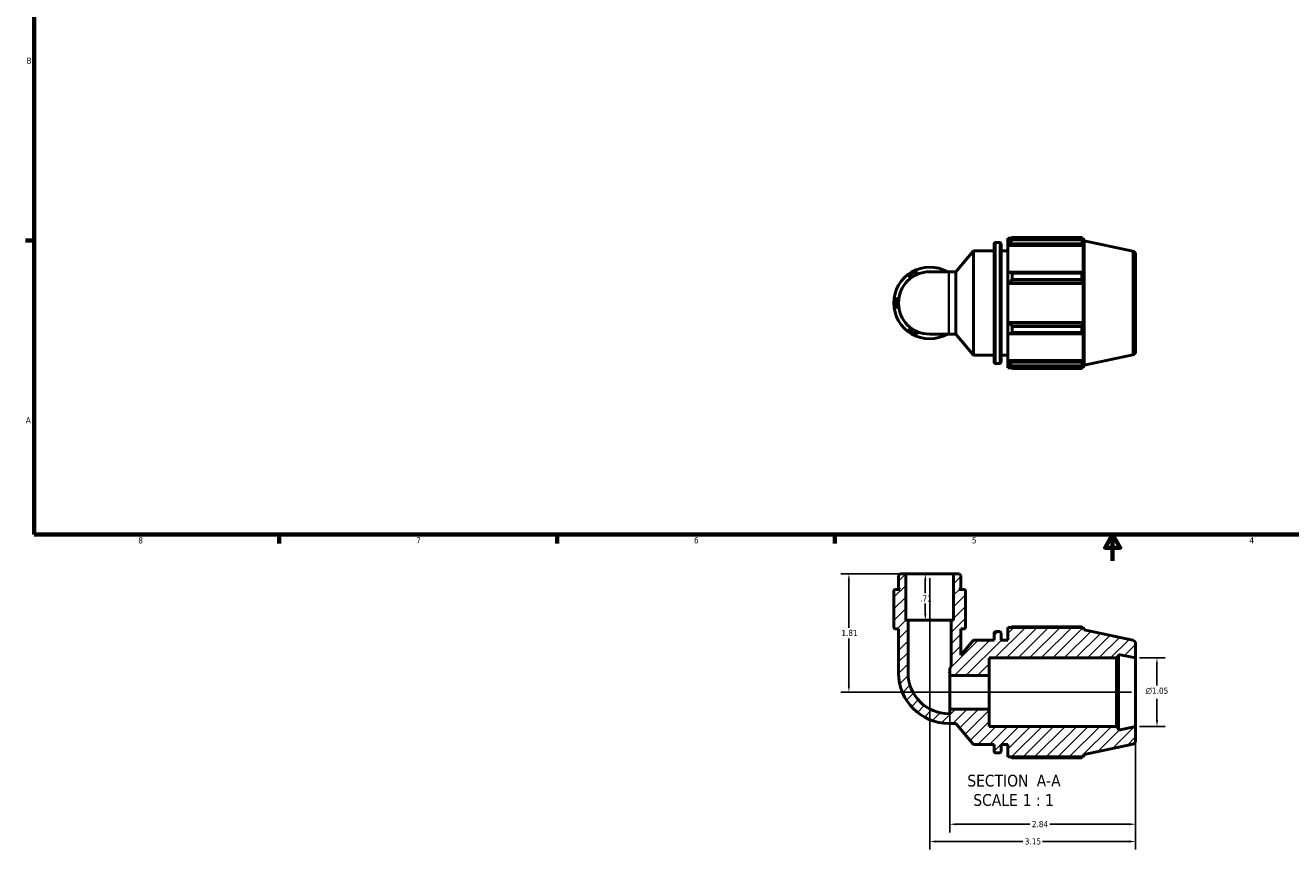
# Model space of a CAD drawing. Header units: inches. Extents: x 0.1 to 37.8, y -3.8 to 22.5.
# Tile 1 of 4: x 0.4 to 19.7, y -3.8 to 8.8. Entities that reach past the tile are written whole.
import ezdxf

# ---------------------------------------------------------------- set-up
doc = ezdxf.new("R2010")
doc.units = ezdxf.units.IN
doc.header["$MEASUREMENT"] = 0
for name, color, linetype, lineweight in [('Border (ANSI)', 7, 'Continuous', 70), ('Dimension (ANSI)', 7, 'Continuous', 25), ('Hatch (ANSI)', 7, 'Continuous', 18), ('Symbol (ANSI)', 7, 'Continuous', 25), ('Visible (ANSI)', 7, 'Continuous', 50), ('Visible Narrow (ANSI)', 7, 'Continuous', 35)]:
    doc.layers.add(name, color=color, linetype=linetype, lineweight=lineweight)
doc.styles.add('Label Text (ANSI)', font='tahoma.ttf')
doc.styles.add('Note Text (ANSI)', font='tahoma.ttf')
doc.dimstyles.new('Default (ANSI)', dxfattribs={"dimtxt": 0.094488, "dimasz": 0.098425, "dimexe": 0.125, "dimexo": 0.0625, "dimgap": 0.031496, "dimtad": 0, "dimtih": 1, "dimtoh": 1, "dimrnd": 1e-08, "dimzin": 4, "dimdsep": 46, "dimtxsty": 'Note Text (ANSI)', "dimcen": 0.09, "dimdle": 0.393701, "dimclrd": 256, "dimclre": 256, "dimclrt": 5, "dimadec": 0, "dimazin": 1, "dimtfac": 1, "dimtofl": 0, "dimtmove": 0, "dimatfit": 3, "dimfxl": 1, "dimtolj": 1, "dimtzin": 4, "dimlwd": -1, "dimlwe": -1, "dimarcsym": 0})

# ---------------------------------------------------------------- blocks, each defined once
blk = doc.blocks.new('Borders Default Border')
at = {"layer": 'Border (ANSI)'}
for p, q in [((0.5, 5.5), (0.366, 5.5)), ((4.25, 1), (4.25, 0.866)), ((8.5, 1), (8.5, 0.866)), ((12.75, 1), (12.75, 0.866))]:
    blk.add_line(p, q, dxfattribs=at)
at = {"layer": 'Border (ANSI)', "flags": 128}
for points in [[(0.5, 1), (0.5, 21), (33.5, 21), (33.5, 1), (0.5, 1)], [(17, 0.6), (17, 1), (16.885, 0.8), (17.115, 0.8), (17, 1)]]:
    blk.add_lwpolyline(points, dxfattribs=at)
at = {"layer": 'Border (ANSI)', "color": 5, "true_color": 0x0000ff, "char_height": 0.0945, "attachment_point": 7, "style": 'Note Text (ANSI)'}
for s, insert in [('B', (0.384, 8.203)), ('A', (0.373, 2.703)), ('8', (2.094, 0.863)), ('7', (6.346, 0.866)), ('6', (10.595, 0.864)), ('5', (14.847, 0.864)), ('4', (19.092, 0.866))]:
    blk.add_mtext(s, dxfattribs=dict(at, insert=insert))
blk = doc.blocks.new('*D7')
at = {"layer": 'Defpoints', "color": 0, "transparency": 16777216}
for p in [(14.201, 0.399), (14.134, -0.311), (14.201, -0.311)]:
    blk.add_point(p, dxfattribs=at)
at = {"layer": 'Dimension (ANSI)', "transparency": 16777216}
for p, q in [((14.134, 0.301), (14.134, 0.103)), ((14.134, -0.213), (14.134, -0.055))]:
    blk.add_line(p, q, dxfattribs=at)
for points in [[(14.118, 0.301), (14.151, 0.301), (14.134, 0.399)], [(14.118, -0.213), (14.151, -0.213), (14.134, -0.311)]]:
    blk.add_solid(points, dxfattribs=at)
at = {"layer": 'Dimension (ANSI)', "color": 5, "transparency": 16777216, "insert": (14.055, 0.071), "char_height": 0.0945, "attachment_point": 1, "style": 'Note Text (ANSI)'}
blk.add_mtext('\\A1;.71', dxfattribs=at)
blk = doc.blocks.new('*D8')
at = {"layer": 'Defpoints', "color": 0, "transparency": 16777216}
for p in [(14.201, 0.399), (17.351, -1.935), (14.201, -3.694)]:
    blk.add_point(p, dxfattribs=at)
at = {"layer": 'Dimension (ANSI)', "transparency": 16777216}
for p, q in [((14.201, 0.336), (14.201, -3.819)), ((17.351, -1.997), (17.351, -3.819)), ((14.299, -3.694), (15.625, -3.694)), ((17.252, -3.694), (15.927, -3.694))]:
    blk.add_line(p, q, dxfattribs=at)
for points in [[(14.299, -3.678), (14.299, -3.711), (14.201, -3.694)], [(17.252, -3.678), (17.252, -3.711), (17.351, -3.694)]]:
    blk.add_solid(points, dxfattribs=at)
at = {"layer": 'Dimension (ANSI)', "color": 5, "transparency": 16777216, "insert": (15.656, -3.645), "char_height": 0.0945, "attachment_point": 1, "style": 'Note Text (ANSI)'}
blk.add_mtext('\\A1;3.15', dxfattribs=at)
blk = doc.blocks.new('*D9')
at = {"layer": 'Defpoints', "color": 0, "transparency": 16777216}
for p in [(14.51, -1.668), (17.351, -1.935), (17.351, -3.43)]:
    blk.add_point(p, dxfattribs=at)
at = {"layer": 'Dimension (ANSI)', "transparency": 16777216}
for p, q in [((14.51, -1.73), (14.51, -3.555)), ((17.351, -1.997), (17.351, -3.555)), ((14.609, -3.43), (15.733, -3.43)), ((17.252, -3.43), (16.038, -3.43))]:
    blk.add_line(p, q, dxfattribs=at)
for points in [[(14.609, -3.414), (14.609, -3.447), (14.51, -3.43)], [(17.252, -3.414), (17.252, -3.447), (17.351, -3.43)]]:
    blk.add_solid(points, dxfattribs=at)
at = {"layer": 'Dimension (ANSI)', "color": 5, "transparency": 16777216, "insert": (15.764, -3.381), "char_height": 0.0945, "attachment_point": 1, "style": 'Note Text (ANSI)'}
blk.add_mtext('\\A1;2.84', dxfattribs=at)
blk = doc.blocks.new('*D10')
at = {"layer": 'Defpoints', "color": 0, "transparency": 16777216}
for p in [(17.351, -0.887), (17.351, -1.935), (17.678, -1.935)]:
    blk.add_point(p, dxfattribs=at)
at = {"layer": 'Dimension (ANSI)', "transparency": 16777216}
for p, q in [((17.413, -0.887), (17.803, -0.887)), ((17.678, -0.986), (17.678, -1.308)), ((17.678, -1.836), (17.678, -1.514)), ((17.413, -1.935), (17.803, -1.935))]:
    blk.add_line(p, q, dxfattribs=at)
for points in [[(17.661, -0.986), (17.694, -0.986), (17.678, -0.887)], [(17.661, -1.836), (17.694, -1.836), (17.678, -1.935)]]:
    blk.add_solid(points, dxfattribs=at)
at = {"layer": 'Dimension (ANSI)', "color": 5, "transparency": 16777216, "insert": (17.504, -1.34), "char_height": 0.09449, "attachment_point": 1, "style": 'Note Text (ANSI)'}
blk.add_mtext('\\A1;{\\fAIGDT|b0|i0;\\H0.0945;\\ln}\\fTahoma|b0|i0;\\H0.0945;1.05', dxfattribs=at)
blk = doc.blocks.new('*D11')
at = {"layer": 'Defpoints', "color": 0, "transparency": 16777216}
for p in [(13.834, 0.399), (12.964, -1.411), (17.351, -1.411)]:
    blk.add_point(p, dxfattribs=at)
at = {"layer": 'Dimension (ANSI)', "transparency": 16777216}
for p, q in [((13.772, 0.399), (12.839, 0.399)), ((12.964, 0.301), (12.964, -0.425)), ((12.964, -1.313), (12.964, -0.587)), ((17.288, -1.411), (12.839, -1.411))]:
    blk.add_line(p, q, dxfattribs=at)
for points in [[(12.948, 0.301), (12.981, 0.301), (12.964, 0.399)], [(12.948, -1.313), (12.981, -1.313), (12.964, -1.411)]]:
    blk.add_solid(points, dxfattribs=at)
at = {"layer": 'Dimension (ANSI)', "color": 5, "transparency": 16777216, "insert": (12.85, -0.457), "char_height": 0.0945, "attachment_point": 1, "style": 'Note Text (ANSI)'}
blk.add_mtext('\\A1;1.81', dxfattribs=at)

msp = doc.modelspace()

# ---------------------------------------------------------------- hatches: boundary and pattern name
at = {"layer": 'Hatch (ANSI)'}
h = msp.add_hatch(dxfattribs=at)
h.set_pattern_fill('ANSI31', color=256, style=0)
edge = h.paths.add_edge_path()
edge.add_line((14.5676, -0.311), (14.5309, -0.311))
edge.add_line((14.5309, -0.311), (14.5309, -1.0198))
edge.add_line((14.5309, -1.0198), (14.5104, -1.0443))
edge.add_line((14.5104, -1.0443), (14.5104, -1.1543))
edge.add_line((14.5104, -1.1543), (15.1109, -1.1543))
edge.add_line((15.1109, -1.1543), (15.1109, -0.8874))
edge.add_line((15.1109, -0.8874), (17.057, -0.8874))
edge.add_line((17.057, -0.8874), (17.0884, -0.856))
edge.add_line((17.0884, -0.856), (17.0884, -0.8316))
edge.add_line((17.0884, -0.8316), (17.3509, -0.8874))
edge.add_line((17.3509, -0.8874), (17.3509, -0.668))
edge.add_ellipse((17.2985, -0.668), major_axis=(0, 0.0524), ratio=1, start_angle=270, end_angle=348)
edge.add_line((17.3094, -0.6168), (16.5634, -0.4582))
edge.add_line((16.5634, -0.4582), (16.5511, -0.4206))
edge.add_line((16.5511, -0.4206), (15.3979, -0.4206))
edge.add_line((15.3979, -0.4206), (15.3979, -0.6123))
edge.add_line((15.3979, -0.6123), (15.2929, -0.6123))
edge.add_line((15.2929, -0.6123), (15.2929, -0.5054))
edge.add_ellipse((15.2719, -0.5054), major_axis=(0, 0.0209), ratio=1, start_angle=270, end_angle=360)
edge.add_line((15.2719, -0.4845), (15.2088, -0.4845))
edge.add_ellipse((15.2088, -0.5054), major_axis=(-0.0209, 0), ratio=1, start_angle=270, end_angle=360)
edge.add_line((15.1879, -0.5054), (15.1879, -0.6123))
edge.add_line((15.1879, -0.6123), (14.8729, -0.6123))
edge.add_line((14.8729, -0.6123), (14.6776, -0.8449))
edge.add_line((14.6776, -0.8449), (14.6776, -0.4412))
edge.add_line((14.6776, -0.4412), (14.7206, -0.4412))
edge.add_ellipse((14.7206, -0.4126), major_axis=(0.0286, 0), ratio=1, start_angle=270, end_angle=360)
edge.add_line((14.7492, -0.4126), (14.7492, -0.382))
edge.add_line((14.7492, -0.382), (14.7492, -0.311))
edge.add_line((14.7492, -0.311), (14.7492, 0.1337))
edge.add_ellipse((14.7206, 0.1337), major_axis=(0, 0.0286), ratio=1, start_angle=270, end_angle=360)
edge.add_line((14.7206, 0.1623), (14.658, 0.1623))
edge.add_line((14.658, 0.1623), (14.6776, 0.182))
edge.add_line((14.6776, 0.182), (14.6776, 0.377))
edge.add_line((14.6776, 0.377), (14.6556, 0.399))
edge.add_line((14.6556, 0.399), (14.5676, 0.399))
edge.add_line((14.5676, 0.399), (14.5676, -0.311))
edge = h.paths.add_edge_path()
edge.add_line((13.8708, -0.311), (13.8341, -0.311))
edge.add_line((13.8341, -0.311), (13.8341, 0.399))
edge.add_line((13.8341, 0.399), (13.7461, 0.399))
edge.add_line((13.7461, 0.399), (13.7241, 0.377))
edge.add_line((13.7241, 0.377), (13.7241, 0.182))
edge.add_line((13.7241, 0.182), (13.7438, 0.1623))
edge.add_line((13.7438, 0.1623), (13.6812, 0.1623))
edge.add_ellipse((13.6812, 0.1337), major_axis=(-0.0286, 0), ratio=1, start_angle=270, end_angle=360)
edge.add_line((13.6526, 0.1337), (13.6526, -0.311))
edge.add_line((13.6526, -0.311), (13.6526, -0.382))
edge.add_line((13.6526, -0.382), (13.6526, -0.4126))
edge.add_ellipse((13.6812, -0.4126), major_axis=(0, -0.0286), ratio=1, start_angle=270, end_angle=360)
edge.add_line((13.6812, -0.4412), (13.7241, -0.4412))
edge.add_line((13.7241, -0.4412), (13.7241, -1.1176))
edge.add_ellipse((14.4943, -1.1176), major_axis=(0, -0.7702), ratio=1, start_angle=270, end_angle=360)
edge.add_line((14.4943, -1.8878), (14.6027, -1.8878))
edge.add_line((14.6027, -1.8878), (14.8729, -2.2098))
edge.add_line((14.8729, -2.2098), (15.1879, -2.2098))
edge.add_line((15.1879, -2.2098), (15.1879, -2.3166))
edge.add_ellipse((15.2088, -2.3166), major_axis=(0, -0.0209), ratio=1, start_angle=270, end_angle=360)
edge.add_line((15.2088, -2.3376), (15.2719, -2.3376))
edge.add_ellipse((15.2719, -2.3166), major_axis=(0.0209, 0), ratio=1, start_angle=270, end_angle=360)
edge.add_line((15.2929, -2.3166), (15.2929, -2.2098))
edge.add_line((15.2929, -2.2098), (15.3979, -2.2098))
edge.add_line((15.3979, -2.2098), (15.3979, -2.4015))
edge.add_line((15.3979, -2.4015), (16.5511, -2.4015))
edge.add_line((16.5511, -2.4015), (16.5634, -2.3639))
edge.add_line((16.5634, -2.3639), (17.3094, -2.2053))
edge.add_ellipse((17.2985, -2.1541), major_axis=(0.0512, 0.0109), ratio=1, start_angle=270, end_angle=348)
edge.add_line((17.3509, -2.1541), (17.3509, -1.9347))
edge.add_line((17.3509, -1.9347), (17.0884, -1.9905))
edge.add_line((17.0884, -1.9905), (17.0884, -1.9661))
edge.add_line((17.0884, -1.9661), (17.057, -1.9347))
edge.add_line((17.057, -1.9347), (15.1109, -1.9347))
edge.add_line((15.1109, -1.9347), (15.1109, -1.6678))
edge.add_line((15.1109, -1.6678), (14.5104, -1.6678))
edge.add_line((14.5104, -1.6678), (14.5104, -1.7411))
edge.add_line((14.5104, -1.7411), (14.4943, -1.7411))
edge.add_ellipse((14.4943, -1.1176), major_axis=(-0.6235, 0), ratio=1, start_angle=0, end_angle=90, ccw=False)
edge.add_line((13.8708, -1.1176), (13.8708, -0.311))

# ---------------------------------------------------------------- linework, layer by layer
at = {"layer": 'Visible (ANSI)'}
for p, q in [((15.1879, 3.6376), (15.1879, 5.4488)), ((15.2088, 5.4698), (15.2719, 5.4698)), ((15.2929, 5.4488), (15.2929, 3.6376)), ((15.3979, 5.5337), (15.3979, 5.498)), ((15.3979, 5.5337), (15.4432, 5.5337)), ((15.4192, 5.5183), (15.3979, 5.498)), ((15.3979, 5.4312), (15.3979, 5.498)), ((15.3979, 5.4312), (15.4192, 5.4501)), ((15.3979, 5.4218), (15.3979, 5.4312)), ((15.3979, 5.4218), (15.3979, 5.0055)), ((15.3979, 5.4218), (16.5511, 5.4218)), ((15.4192, 5.4501), (16.5408, 5.4501)), ((15.4618, 5.5453), (15.4618, 5.5068)), ((15.4618, 5.5453), (16.5269, 5.5453)), ((16.5269, 5.5068), (15.4618, 5.5068)), ((16.5269, 5.5068), (16.5269, 5.5453)), ((16.533, 5.5337), (16.5511, 5.5337)), ((16.5511, 5.4878), (16.5408, 5.5183)), ((16.5408, 5.4501), (16.5511, 5.4218)), ((16.5511, 5.4878), (16.5511, 5.5337)), ((16.5634, 5.496), (16.5511, 5.5337)), ((16.5511, 5.0006), (16.5511, 5.4218)), ((16.5634, 3.5904), (16.5634, 5.496)), ((17.3094, 5.3375), (16.5634, 5.496)), ((14.6027, 5.02), (14.8729, 5.342)), ((14.8729, 3.7445), (14.8729, 5.342)), ((14.8729, 5.342), (15.1879, 5.342)), ((15.2929, 5.342), (15.3979, 5.342)), ((17.3509, 5.2863), (17.3509, 3.8002)), ((14.4943, 5.02), (14.2009, 5.02)), ((14.4943, 5.02), (14.6027, 5.02)), ((14.6027, 4.0664), (14.6027, 5.02)), ((15.4192, 5.0153), (15.3979, 5.0055)), ((15.3979, 4.8443), (15.3979, 5.0055)), ((15.3979, 4.8443), (15.4192, 4.8507)), ((15.3979, 4.8411), (15.3979, 4.8443)), ((15.3979, 4.8411), (15.3979, 4.2454)), ((15.3979, 4.8411), (16.5511, 4.8411)), ((16.5408, 5.0153), (15.4192, 5.0153)), ((15.4192, 4.8507), (16.5408, 4.8507)), ((15.4618, 4.9968), (15.4618, 4.9038)), ((15.4618, 4.9968), (16.5269, 4.9968)), ((16.5269, 4.9038), (15.4618, 4.9038)), ((16.5269, 4.9038), (16.5269, 4.9968)), ((16.5511, 5.0006), (16.5408, 5.0153)), ((16.5408, 4.8507), (16.5511, 4.8411)), ((16.5511, 4.2454), (16.5511, 4.8411)), ((14.2009, 4.0664), (14.4943, 4.0664)), ((14.4943, 4.0664), (14.6027, 4.0664)), ((14.6027, 4.0664), (14.8729, 3.7445)), ((15.3979, 4.2422), (15.3979, 4.2454)), ((15.3979, 4.2454), (16.5511, 4.2454)), ((15.3979, 4.081), (15.3979, 4.2422)), ((15.4192, 4.2358), (15.3979, 4.2422)), ((15.3979, 4.081), (15.4192, 4.0711)), ((15.3979, 4.081), (15.3979, 3.6647)), ((16.5408, 4.2358), (15.4192, 4.2358)), ((15.4192, 4.0711), (16.5408, 4.0711)), ((15.4618, 4.1826), (15.4618, 4.0896)), ((15.4618, 4.1826), (16.5269, 4.1826)), ((16.5269, 4.0896), (15.4618, 4.0896)), ((16.5269, 4.0896), (16.5269, 4.1826)), ((16.5511, 4.2454), (16.5408, 4.2358)), ((16.5408, 4.0711), (16.5511, 4.0859)), ((16.5511, 3.6647), (16.5511, 4.0859)), ((14.8729, 3.7445), (15.1879, 3.7445)), ((15.2929, 3.7445), (15.3979, 3.7445)), ((17.3094, 3.749), (16.5634, 3.5904)), ((15.2088, 3.6167), (15.2719, 3.6167)), ((15.3979, 3.6552), (15.3979, 3.6647)), ((15.3979, 3.6647), (16.5511, 3.6647)), ((15.3979, 3.5885), (15.3979, 3.6552)), ((15.4192, 3.6363), (15.3979, 3.6552)), ((15.3979, 3.5885), (15.4192, 3.5681)), ((15.3979, 3.5885), (15.3979, 3.5528)), ((15.3979, 3.5528), (15.4432, 3.5528)), ((16.5408, 3.6363), (15.4192, 3.6363)), ((15.4618, 3.5796), (15.4618, 3.5411)), ((15.4618, 3.5796), (16.5269, 3.5796)), ((16.5269, 3.5411), (15.4618, 3.5411)), ((16.5269, 3.5411), (16.5269, 3.5796)), ((16.533, 3.5528), (16.5511, 3.5528)), ((16.5511, 3.6647), (16.5408, 3.6363)), ((16.5408, 3.5681), (16.5511, 3.5986)), ((16.5511, 3.5528), (16.5511, 3.5986)), ((16.5634, 3.5904), (16.5511, 3.5528)), ((13.7461, 0.399), (13.7241, 0.377)), ((13.8341, 0.399), (13.7461, 0.399)), ((13.8341, -0.311), (13.8341, 0.399)), ((14.5676, 0.399), (13.8341, 0.399)), ((14.6556, 0.399), (14.5676, 0.399)), ((14.5676, 0.399), (14.5676, -0.311)), ((14.6776, 0.377), (14.6556, 0.399)), ((13.7241, 0.377), (13.7241, 0.182)), ((14.6776, 0.182), (14.6776, 0.377)), ((13.6526, 0.1337), (13.6526, -0.311)), ((13.7438, 0.1623), (13.6812, 0.1623)), ((13.7241, 0.182), (13.7438, 0.1623)), ((14.658, 0.1623), (14.6776, 0.182)), ((14.7206, 0.1623), (14.658, 0.1623)), ((14.7492, -0.311), (14.7492, 0.1337)), ((13.6526, -0.311), (13.6526, -0.382)), ((13.6526, -0.382), (13.6526, -0.4126)), ((13.8708, -0.311), (13.8341, -0.311)), ((13.8708, -1.1176), (13.8708, -0.311)), ((14.5309, -0.311), (13.8708, -0.311)), ((14.5676, -0.311), (14.5309, -0.311)), ((14.5309, -0.311), (14.5309, -1.0198)), ((14.7492, -0.382), (14.7492, -0.311)), ((14.7492, -0.4126), (14.7492, -0.382)), ((13.6812, -0.4412), (13.7241, -0.4412)), ((13.7241, -0.4412), (13.7241, -1.1176)), ((14.6776, -0.8449), (14.6776, -0.4412)), ((14.6776, -0.4412), (14.7206, -0.4412)), ((15.1879, -0.5054), (15.1879, -0.6123)), ((15.2719, -0.4845), (15.2088, -0.4845)), ((15.2929, -0.6123), (15.2929, -0.5054)), ((16.5511, -0.4206), (15.3979, -0.4206)), ((15.3979, -0.4206), (15.3979, -0.6123)), ((16.5269, -0.4089), (15.4618, -0.4089)), ((16.5634, -0.4582), (16.5511, -0.4206)), ((17.3094, -0.6168), (16.5634, -0.4582)), ((14.8729, -0.6123), (14.6776, -0.8449)), ((15.1879, -0.6123), (14.8729, -0.6123)), ((15.3979, -0.6123), (15.2929, -0.6123)), ((17.3509, -0.8874), (17.3509, -0.668)), ((15.1109, -1.1543), (15.1109, -0.8874)), ((15.1109, -0.8874), (17.057, -0.8874)), ((17.057, -0.8874), (17.0884, -0.856)), ((17.057, -0.8874), (17.057, -1.9347)), ((17.0884, -0.856), (17.0884, -0.8316)), ((17.0884, -0.8316), (17.3509, -0.8874)), ((17.0884, -1.9661), (17.0884, -0.856)), ((17.3509, -1.9347), (17.3509, -0.8874)), ((14.5104, -1.1015), (14.4943, -1.1176)), ((14.5309, -1.0198), (14.5104, -1.0443)), ((14.5104, -1.0443), (14.5104, -1.1543)), ((14.5104, -1.1543), (15.1109, -1.1543)), ((14.5104, -1.6678), (14.5104, -1.1543)), ((15.1109, -1.6678), (15.1109, -1.1543)), ((14.5104, -1.7411), (14.4943, -1.7411)), ((15.1109, -1.6678), (14.5104, -1.6678)), ((14.5104, -1.6678), (14.5104, -1.7411)), ((15.1109, -1.9347), (15.1109, -1.6678)), ((14.4943, -1.8878), (14.6027, -1.8878)), ((14.6027, -1.8878), (14.8729, -2.2098)), ((17.057, -1.9347), (15.1109, -1.9347)), ((17.0884, -1.9661), (17.057, -1.9347)), ((17.3509, -1.9347), (17.0884, -1.9905)), ((17.3509, -2.1541), (17.3509, -1.9347)), ((17.0884, -1.9905), (17.0884, -1.9661)), ((14.8729, -2.2098), (15.1879, -2.2098)), ((15.1879, -2.2098), (15.1879, -2.3166)), ((15.2929, -2.3166), (15.2929, -2.2098)), ((15.2929, -2.2098), (15.3979, -2.2098)), ((15.3979, -2.2098), (15.3979, -2.4015)), ((16.5634, -2.3639), (17.3094, -2.2053)), ((15.2088, -2.3376), (15.2719, -2.3376)), ((15.3979, -2.4015), (16.5511, -2.4015)), ((15.4618, -2.4131), (16.5269, -2.4131)), ((16.5511, -2.4015), (16.5634, -2.3639))]:
    msp.add_line(p, q, dxfattribs=at)
for centre, radius, start, end in [((15.2088, 5.4488), 0.0209, 90, 180), ((15.2719, 5.4488), 0.0209, 0, 90), ((17.2985, 5.2863), 0.0524, 0, 78), ((14.2009, 4.5432), 0.5483, 60.40815, 120), ((14.2009, 4.5432), 0.5483, 120, 180), ((14.2009, 4.5432), 0.4768, 90, 270), ((13.9625, 4.9561), 0.0715, 25.69878, 214.30122), ((14.4393, 4.9561), 0.0715, 63.27356, 116.72644), ((13.7241, 4.5432), 0.0715, 85.69878, 274.30122), ((14.2009, 4.5432), 0.5483, 180, 240), ((13.9625, 4.1303), 0.0715, 145.69878, 334.30122), ((14.2009, 4.5432), 0.5483, 240, 299.59185), ((14.4393, 4.1303), 0.0715, 243.27356, 296.72644), ((17.2985, 3.8002), 0.0524, 282, 0), ((15.2088, 3.6376), 0.0209, 180, 270), ((15.2719, 3.6376), 0.0209, 270, 0), ((13.6812, 0.1337), 0.0286, 90, 180), ((14.7206, 0.1337), 0.0286, 0, 90), ((13.6812, -0.4126), 0.0286, 180, 270), ((14.7206, -0.4126), 0.0286, 270, 0), ((15.2088, -0.5054), 0.0209, 90, 180), ((15.2719, -0.5054), 0.0209, 0, 90), ((17.2985, -0.668), 0.0524, 0, 78), ((14.4943, -1.1176), 0.7702, 180, 270), ((14.4943, -1.1176), 0.6235, 180, 270), ((15.2088, -2.3166), 0.0209, 180, 270), ((15.2719, -2.3166), 0.0209, 270, 0), ((17.2985, -2.1541), 0.0524, 282, 0)]:
    msp.add_arc(centre, radius, start, end, dxfattribs=at)
for points, weights in [([(15.4618, 5.5453), (15.4396, 5.5315), (15.4192, 5.5183)], [1.01776533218, 1.01255770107, 1.00655436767]), ([(15.4192, 5.4501), (15.4396, 5.4779), (15.4618, 5.5068)], [1.00655436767, 1.01255770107, 1.01776533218]), ([(16.5269, 5.5453), (16.5341, 5.5315), (16.5408, 5.5183)], [1, 1.00115822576, 1.00149957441]), ([(16.5408, 5.4501), (16.5341, 5.4779), (16.5269, 5.5068)], [1.00149957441, 1.00115822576, 1]), ([(15.4618, 4.9968), (15.4396, 5.0063), (15.4192, 5.0153)], [1.01776533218, 1.01255770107, 1.00655436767]), ([(15.4192, 4.8507), (15.4396, 4.8767), (15.4618, 4.9038)], [1.00655436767, 1.01255770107, 1.01776533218]), ([(16.5269, 4.9968), (16.5341, 5.0063), (16.5408, 5.0153)], [1, 1.00115822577, 1.00149957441]), ([(16.5408, 4.8507), (16.5341, 4.8767), (16.5269, 4.9038)], [1.00149957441, 1.00115822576, 1]), ([(15.4618, 4.1826), (15.4396, 4.2097), (15.4192, 4.2358)], [1.01776533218, 1.01255770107, 1.00655436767]), ([(15.4192, 4.0711), (15.4396, 4.0802), (15.4618, 4.0896)], [1.00655436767, 1.01255770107, 1.01776533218]), ([(16.5269, 4.1826), (16.5341, 4.2097), (16.5408, 4.2358)], [1, 1.00115822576, 1.00149957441]), ([(16.5408, 4.0711), (16.5341, 4.0802), (16.5269, 4.0896)], [1.00149957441, 1.00115822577, 1]), ([(15.4618, 3.5796), (15.4396, 3.6086), (15.4192, 3.6363)], [1.01776533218, 1.01255770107, 1.00655436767]), ([(15.4192, 3.5681), (15.4396, 3.5549), (15.4618, 3.5411)], [1.00655436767, 1.01255770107, 1.01776533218]), ([(16.5269, 3.5796), (16.5341, 3.6086), (16.5408, 3.6363)], [1, 1.00115822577, 1.00149957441]), ([(16.5408, 3.5681), (16.5341, 3.5549), (16.5269, 3.5411)], [1.00149957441, 1.00115822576, 1]), ([(15.4432, -0.4206), (15.4523, -0.4148), (15.4618, -0.4089)], [1.01316992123, 1.01554025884, 1.01776533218]), ([(16.533, -0.4206), (16.53, -0.4148), (16.5269, -0.4089)], [1.00083813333, 1.00049309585, 1]), ([(15.4618, -2.4131), (15.4523, -2.4073), (15.4432, -2.4015)], [1.01776533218, 1.01554025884, 1.01316992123]), ([(16.5269, -2.4131), (16.53, -2.4073), (16.533, -2.4015)], [1, 1.00049309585, 1.00083813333])]:
    msp.add_rational_spline(points, weights, degree=2, dxfattribs=at)
at = {"layer": 'Visible Narrow (ANSI)'}
for p, q in [((15.2088, 5.4584), (15.2088, 3.6281)), ((15.2719, 3.6281), (15.2719, 5.4584)), ((17.3094, 3.7588), (17.3094, 5.3277)), ((14.4943, 4.0723), (14.4943, 5.0141))]:
    msp.add_line(p, q, dxfattribs=at)
for centre, start, end in [((13.9625, 4.9561), 36.67874, 203.32126), ((13.7241, 4.5432), 96.67874, 263.32126), ((13.9625, 4.1303), 156.67874, 323.32126)]:
    msp.add_arc(centre, 0.0429, start, end, dxfattribs=at)

# ---------------------------------------------------------------- block references
msp.add_blockref('Borders Default Border', (0, 0))

# ---------------------------------------------------------------- texts
at = {"layer": 'Symbol (ANSI)', "char_height": 0.18, "attachment_point": 7, "style": 'Label Text (ANSI)'}
for s, insert in [('SECTION', (14.7764, -2.8566)), (' A-A', (15.7698, -2.8528)), ('SCALE', (14.8677, -3.1524)), (' 1 : 1', (15.5554, -3.1492))]:
    msp.add_mtext(s, dxfattribs=dict(at, insert=insert))

# ---------------------------------------------------------------- dimensions: what is measured, and where the dimension line sits
at = {"layer": 'Dimension (ANSI)'}
for base, p1, p2, angle, override, picture, middle in [((12.9642, -1.411), (13.8341, 0.399), (17.3509, -1.411), 270, {"dimgap": 0.031496, "dimdec": 2, "dimtol": 0, "dimlim": 0, "dimtp": 0, "dimtm": 0, "dimtdec": 2, "dimatfit": 1}, '*D11', (12.9642, -0.506)), ((14.1344, -0.311), (14.2009, 0.399), (14.2009, -0.311), 270, {"dimgap": 0.031496, "dimdec": 2, "dimse1": 1, "dimse2": 1, "dimtol": 0, "dimlim": 0, "dimtp": 0, "dimtm": 0, "dimtdec": 2, "dimatfit": 1}, '*D7', (14.1344, 0.024)), ((14.2009, -3.6945), (17.3509, -1.9347), (14.2009, 0.399), 180, {"dimgap": 0.031496, "dimtih": 0, "dimtoh": 0, "dimdec": 2, "dimtol": 0, "dimlim": 0, "dimtp": 0, "dimtm": 0, "dimtdec": 2, "dimatfit": 1}, '*D8', (15.7759, -3.6945)), ((17.3509, -3.4304), (14.5104, -1.6678), (17.3509, -1.9347), 180, {"dimgap": 0.031496, "dimtih": 0, "dimtoh": 0, "dimdec": 2, "dimtol": 0, "dimlim": 0, "dimtp": 0, "dimtm": 0, "dimtdec": 2, "dimatfit": 1}, '*D9', (15.8853, -3.4304))]:
    dim = msp.add_linear_dim(base=base, p1=p1, p2=p2, angle=angle, dimstyle='Default (ANSI)', override=override, dxfattribs=at)
    dim.commit()
    dim.dimension.update_dxf_attribs({"geometry": picture, "text_midpoint": middle, "dimtype": 160})
dim = msp.add_linear_dim(base=(17.6776, -1.9347), p1=(17.3509, -0.8874), p2=(17.3509, -1.9347), angle=90, text='{\\fAIGDT|b0|i0;\\H0.0945;\\ln}\\fTahoma|b0|i0;\\H0.0945;<>', dimstyle='Default (ANSI)', override={"dimgap": 0.031496, "dimdec": 2, "dimtol": 0, "dimlim": 0, "dimtp": 0, "dimtm": 0, "dimtdec": 2, "dimatfit": 1}, dxfattribs=at)
dim.commit()
dim.dimension.update_dxf_attribs({"geometry": '*D10', "text_midpoint": (17.6776, -1.411), "dimtype": 160})

doc.saveas('drawing.dxf')
